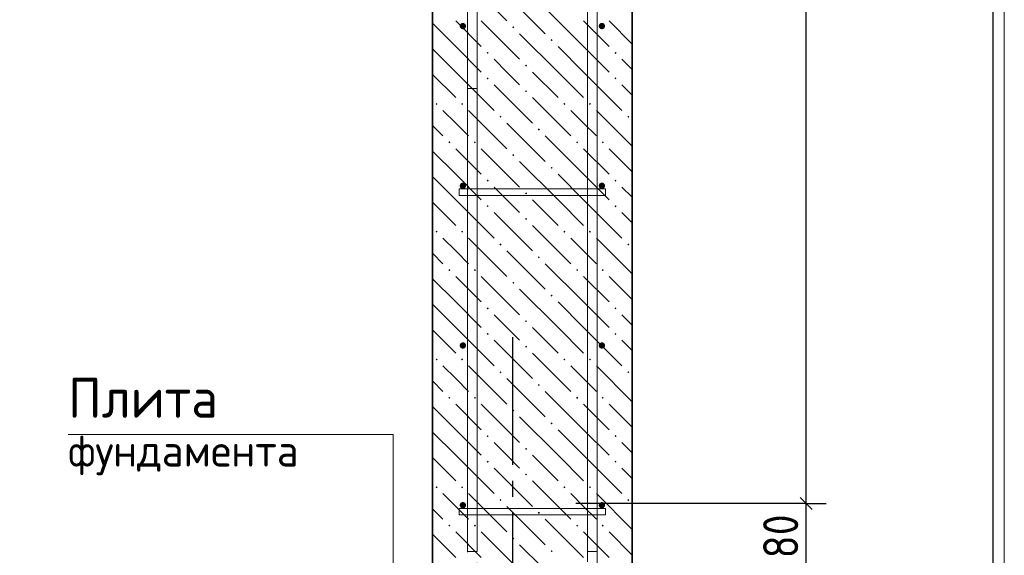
# Model space of a CAD drawing. Header units: millimetres. Extents: x 0 to 50400, y 0 to 35640.
# Tile 11 of 20: x 20777 to 28171, y 13676 to 17700. Entities that reach past the tile are written whole.
import ezdxf

# ---------------------------------------------------------------- set-up
doc = ezdxf.new("R2010")
doc.units = ezdxf.units.MM
doc.linetypes.add('______2', pattern=[324, 240, -84])
doc.linetypes.add('______5', pattern=[1320, 960, -120, 120, -120])
for name, color, linetype, lineweight in [('Standard', 7, 'Continuous', 25), ('Выпуски арматуры Г-обр.', 52, 'Continuous', 25), ('ЖБ Стена верхний уровень', 7, 'Continuous', 35), ('Позиционная метка диаметр_ шаг', 7, 'Continuous', 13), ('Позиционная метка линия выноска', 7, 'Continuous', 13)]:
    doc.layers.add(name, color=color, linetype=linetype, lineweight=lineweight)
for name, color, linetype, true_color in [('Оси', 7, '______5', 0x656565), ('Стена фоновая арматура У1', 7, '______2', 0xa0a0a0), ('Стена фоновая арматура Х1', 7, '______2', 0xa0a0a0), ('Стена фоновая затяжка С-обр.', 7, '______2', 0xa0a0a0)]:
    doc.layers.add(name, color=color, linetype=linetype, true_color=true_color)
doc.styles.add('ISOCPEUR', font='txt')

msp = doc.modelspace()

# ---------------------------------------------------------------- hatches: boundary and pattern name
at = {"layer": 'ЖБ Стена верхний уровень', "linetype": 'Continuous', "lineweight": 18, "transparency": 33554687}
for points in [[(24476.2, 17643), (24484, 17650.8), (24491.8, 17643), (24484, 17635.2)], [(24764.2, 17547), (24772, 17554.8), (24779.8, 17547), (24772, 17539.2)], [(24284.2, 17451), (24292, 17458.8), (24299.8, 17451), (24292, 17443.2)], [(25244.2, 17451), (25252, 17458.8), (25259.8, 17451), (25252, 17443.2)], [(24572.2, 17355), (24580, 17362.8), (24587.8, 17355), (24580, 17347.2)], [(24284.2, 17259), (24292, 17266.8), (24299.8, 17259), (24292, 17251.2)], [(25244.2, 17259), (25252, 17266.8), (25259.8, 17259), (25252, 17251.2)], [(24572.2, 17163), (24580, 17170.8), (24587.8, 17163), (24580, 17155.2)], [(23900.2, 17067), (23908, 17074.8), (23915.8, 17067), (23908, 17059.2)], [(24092.2, 17067), (24100, 17074.8), (24107.8, 17067), (24100, 17059.2)], [(24860.2, 17067), (24868, 17074.8), (24875.8, 17067), (24868, 17059.2)], [(25052.2, 17067), (25060, 17074.8), (25067.8, 17067), (25060, 17059.2)], [(24380.2, 16971), (24388, 16978.8), (24395.8, 16971), (24388, 16963.2)], [(25340.2, 16971), (25348, 16978.8), (25355.8, 16971), (25348, 16963.2)], [(24668.2, 16875), (24676, 16882.8), (24683.8, 16875), (24676, 16867.2)], [(23996.2, 16779), (24004, 16786.8), (24011.8, 16779), (24004, 16771.2)], [(24188.2, 16779), (24196, 16786.8), (24203.8, 16779), (24196, 16771.2)], [(24956.2, 16779), (24964, 16786.8), (24971.8, 16779), (24964, 16771.2)], [(25148.2, 16779), (25156, 16786.8), (25163.8, 16779), (25156, 16771.2)], [(24476.2, 16683), (24484, 16690.8), (24491.8, 16683), (24484, 16675.2)], [(24764.2, 16587), (24772, 16594.8), (24779.8, 16587), (24772, 16579.2)], [(24284.2, 16491), (24292, 16498.8), (24299.8, 16491), (24292, 16483.2)], [(25244.2, 16491), (25252, 16498.8), (25259.8, 16491), (25252, 16483.2)], [(24572.2, 16395), (24580, 16402.8), (24587.8, 16395), (24580, 16387.2)], [(24284.2, 16299), (24292, 16306.8), (24299.8, 16299), (24292, 16291.2)], [(25244.2, 16299), (25252, 16306.8), (25259.8, 16299), (25252, 16291.2)], [(24572.2, 16203), (24580, 16210.8), (24587.8, 16203), (24580, 16195.2)], [(23900.2, 16107), (23908, 16114.8), (23915.8, 16107), (23908, 16099.2)], [(24092.2, 16107), (24100, 16114.8), (24107.8, 16107), (24100, 16099.2)], [(24860.2, 16107), (24868, 16114.8), (24875.8, 16107), (24868, 16099.2)], [(25052.2, 16107), (25060, 16114.8), (25067.8, 16107), (25060, 16099.2)], [(24380.2, 16011), (24388, 16018.8), (24395.8, 16011), (24388, 16003.2)], [(25340.2, 16011), (25348, 16018.8), (25355.8, 16011), (25348, 16003.2)], [(24668.2, 15915), (24676, 15922.8), (24683.8, 15915), (24676, 15907.2)], [(23996.2, 15819), (24004, 15826.8), (24011.8, 15819), (24004, 15811.2)], [(24188.2, 15819), (24196, 15826.8), (24203.8, 15819), (24196, 15811.2)], [(24956.2, 15819), (24964, 15826.8), (24971.8, 15819), (24964, 15811.2)], [(25148.2, 15819), (25156, 15826.8), (25163.8, 15819), (25156, 15811.2)], [(24476.2, 15723), (24484, 15730.8), (24491.8, 15723), (24484, 15715.2)], [(24764.2, 15627), (24772, 15634.8), (24779.8, 15627), (24772, 15619.2)], [(24284.2, 15531), (24292, 15538.8), (24299.8, 15531), (24292, 15523.2)], [(25244.2, 15531), (25252, 15538.8), (25259.8, 15531), (25252, 15523.2)], [(24572.2, 15435), (24580, 15442.8), (24587.8, 15435), (24580, 15427.2)], [(24284.2, 15339), (24292, 15346.8), (24299.8, 15339), (24292, 15331.2)], [(25244.2, 15339), (25252, 15346.8), (25259.8, 15339), (25252, 15331.2)], [(24572.2, 15243), (24580, 15250.8), (24587.8, 15243), (24580, 15235.2)], [(23900.2, 15147), (23908, 15154.8), (23915.8, 15147), (23908, 15139.2)], [(24092.2, 15147), (24100, 15154.8), (24107.8, 15147), (24100, 15139.2)], [(24860.2, 15147), (24868, 15154.8), (24875.8, 15147), (24868, 15139.2)], [(25052.2, 15147), (25060, 15154.8), (25067.8, 15147), (25060, 15139.2)], [(24380.2, 15051), (24388, 15058.8), (24395.8, 15051), (24388, 15043.2)], [(25340.2, 15051), (25348, 15058.8), (25355.8, 15051), (25348, 15043.2)], [(24668.2, 14955), (24676, 14962.8), (24683.8, 14955), (24676, 14947.2)], [(23996.2, 14859), (24004, 14866.8), (24011.8, 14859), (24004, 14851.2)], [(24188.2, 14859), (24196, 14866.8), (24203.8, 14859), (24196, 14851.2)], [(24956.2, 14859), (24964, 14866.8), (24971.8, 14859), (24964, 14851.2)], [(25148.2, 14859), (25156, 14866.8), (25163.8, 14859), (25156, 14851.2)], [(24476.2, 14763), (24484, 14770.8), (24491.8, 14763), (24484, 14755.2)], [(24764.2, 14667), (24772, 14674.8), (24779.8, 14667), (24772, 14659.2)], [(24284.2, 14571), (24292, 14578.8), (24299.8, 14571), (24292, 14563.2)], [(25244.2, 14571), (25252, 14578.8), (25259.8, 14571), (25252, 14563.2)], [(24572.2, 14475), (24580, 14482.8), (24587.8, 14475), (24580, 14467.2)], [(24284.2, 14379), (24292, 14386.8), (24299.8, 14379), (24292, 14371.2)], [(25244.2, 14379), (25252, 14386.8), (25259.8, 14379), (25252, 14371.2)], [(24572.2, 14283), (24580, 14290.8), (24587.8, 14283), (24580, 14275.2)], [(23900.2, 14187), (23908, 14194.8), (23915.8, 14187), (23908, 14179.2)], [(24092.2, 14187), (24100, 14194.8), (24107.8, 14187), (24100, 14179.2)], [(24860.2, 14187), (24868, 14194.8), (24875.8, 14187), (24868, 14179.2)], [(25052.2, 14187), (25060, 14194.8), (25067.8, 14187), (25060, 14179.2)], [(24380.2, 14091), (24388, 14098.8), (24395.8, 14091), (24388, 14083.2)], [(25340.2, 14091), (25348, 14098.8), (25355.8, 14091), (25348, 14083.2)], [(24668.2, 13995), (24676, 14002.8), (24683.8, 13995), (24676, 13987.2)], [(23996.2, 13899), (24004, 13906.8), (24011.8, 13899), (24004, 13891.2)], [(24188.2, 13899), (24196, 13906.8), (24203.8, 13899), (24196, 13891.2)], [(24956.2, 13899), (24964, 13906.8), (24971.8, 13899), (24964, 13891.2)], [(25148.2, 13899), (25156, 13906.8), (25163.8, 13899), (25156, 13891.2)], [(24476.2, 13803), (24484, 13810.8), (24491.8, 13803), (24484, 13795.2)], [(24764.2, 13707), (24772, 13714.8), (24779.8, 13707), (24772, 13699.2)]]:
    msp.add_hatch(color=7, dxfattribs=at).paths.add_polyline_path(points, flags=16)
at = {"layer": 'Стена фоновая арматура У1', "linetype": 'Continuous', "lineweight": 13, "transparency": 33554687}
for points in [[(24129.6, 17652.2), (24127.7, 17661.4), (24122.5, 17669.2), (24114.7, 17674.4), (24105.5, 17676.2), (24096.4, 17674.4), (24088.6, 17669.2), (24083.4, 17661.4), (24081.5, 17652.2), (24083.4, 17643), (24088.6, 17635.2), (24096.4, 17630), (24105.5, 17628.2), (24114.7, 17630), (24122.5, 17635.2), (24127.7, 17643)], [(25173.5, 17652.2), (25171.7, 17661.4), (25166.5, 17669.2), (25158.7, 17674.4), (25149.5, 17676.2), (25140.4, 17674.4), (25132.6, 17669.2), (25127.4, 17661.4), (25125.5, 17652.2), (25127.4, 17643), (25132.6, 17635.2), (25140.4, 17630), (25149.5, 17628.2), (25158.7, 17630), (25166.5, 17635.2), (25171.7, 17643)], [(24129.6, 16452.2), (24127.7, 16461.4), (24122.5, 16469.2), (24114.7, 16474.4), (24105.5, 16476.2), (24096.4, 16474.4), (24088.6, 16469.2), (24083.4, 16461.4), (24081.5, 16452.2), (24083.4, 16443), (24088.6, 16435.2), (24096.4, 16430), (24105.5, 16428.2), (24114.7, 16430), (24122.5, 16435.2), (24127.7, 16443)], [(25173.5, 16452.2), (25171.7, 16461.4), (25166.5, 16469.2), (25158.7, 16474.4), (25149.5, 16476.2), (25140.4, 16474.4), (25132.6, 16469.2), (25127.4, 16461.4), (25125.5, 16452.2), (25127.4, 16443), (25132.6, 16435.2), (25140.4, 16430), (25149.5, 16428.2), (25158.7, 16430), (25166.5, 16435.2), (25171.7, 16443)], [(24129.6, 15252.2), (24127.7, 15261.4), (24122.5, 15269.2), (24114.7, 15274.4), (24105.5, 15276.2), (24096.4, 15274.4), (24088.6, 15269.2), (24083.4, 15261.4), (24081.5, 15252.2), (24083.4, 15243), (24088.6, 15235.2), (24096.4, 15230), (24105.5, 15228.2), (24114.7, 15230), (24122.5, 15235.2), (24127.7, 15243)], [(25173.5, 15252.2), (25171.7, 15261.4), (25166.5, 15269.2), (25158.7, 15274.4), (25149.5, 15276.2), (25140.4, 15274.4), (25132.6, 15269.2), (25127.4, 15261.4), (25125.5, 15252.2), (25127.4, 15243), (25132.6, 15235.2), (25140.4, 15230), (25149.5, 15228.2), (25158.7, 15230), (25166.5, 15235.2), (25171.7, 15243)], [(24129.6, 14052.2), (24127.7, 14061.4), (24122.5, 14069.2), (24114.7, 14074.4), (24105.5, 14076.2), (24096.4, 14074.4), (24088.6, 14069.2), (24083.4, 14061.4), (24081.5, 14052.2), (24083.4, 14043), (24088.6, 14035.2), (24096.4, 14030), (24105.5, 14028.2), (24114.7, 14030), (24122.5, 14035.2), (24127.7, 14043)], [(25173.5, 14052.2), (25171.7, 14061.4), (25166.5, 14069.2), (25158.7, 14074.4), (25149.5, 14076.2), (25140.4, 14074.4), (25132.6, 14069.2), (25127.4, 14061.4), (25125.5, 14052.2), (25127.4, 14043), (25132.6, 14035.2), (25140.4, 14030), (25149.5, 14028.2), (25158.7, 14030), (25166.5, 14035.2), (25171.7, 14043)]]:
    msp.add_hatch(color=7, dxfattribs=at).paths.add_polyline_path(points)

# ---------------------------------------------------------------- linework, layer by layer
at = {"layer": 'Standard', "color": 7, "linetype": 'Continuous', "lineweight": -3, "transparency": 33554687}
for p, q in [((28086.5, 30024.2), (28086.5, 13584.2)), ((26684.3, 14064.2), (26684.3, 27252.2)), ((26684.3, 14064.2), (26534.3, 14064.2)), ((26684.3, 14064.2), (26834.3, 14064.2)), ((26684.3, 13584.2), (26684.3, 14064.2))]:
    msp.add_line(p, q, dxfattribs=at)
at = {"layer": 'Standard', "color": 7, "linetype": 'Continuous', "lineweight": 25, "transparency": 33554687}
msp.add_line((26729.3, 14019.2), (26639.3, 14109.2), dxfattribs=at)
at = {"layer": 'Standard', "color": 254, "linetype": 'Continuous', "lineweight": 13, "true_color": 0xc4c4ff, "transparency": 33554687}
msp.add_lwpolyline([(16768.8, 9792.3), (28171.5, 9792.3), (28171.5, 33398.8), (16768.8, 33398.8), (16768.8, 9792.3)], dxfattribs=at)
at = {"layer": 'Standard', "color": 7, "linetype": 'Continuous', "lineweight": -3, "transparency": 33554687}
msp.add_lwpolyline([(26684.3, 14064.2), (26663.9, 14064.2), (26663.9, 14064.2), (26663.9, 14064.2), (26663.9, 14064.2), (26663.9, 14064.2), (26663.9, 14064.2), (24952.6, 14064.2)], dxfattribs=at)
at = {"layer": 'Выпуски арматуры Г-обр.', "color": 251, "linetype": '______2', "lineweight": 13, "true_color": 0x656565, "transparency": 33554687}
for points in [[(25113.5, 19584.2), (25113.5, 11754.2), (26283.5, 11754.2), (26283.5, 11682.2), (25041.5, 11682.2), (25041.5, 19584.2), (25113.5, 19584.2)], [(25113.5, 19584.2), (25113.5, 11754.2), (26283.5, 11754.2), (26283.5, 11682.2), (25041.5, 11682.2), (25041.5, 19584.2), (25113.5, 19584.2)], [(24213.5, 17184.2), (24213.5, 11682.2), (22971.5, 11682.2), (22971.5, 11754.2), (24141.5, 11754.2), (24141.5, 17184.2), (24213.5, 17184.2)], [(24213.5, 17184.2), (24213.5, 11682.2), (22971.5, 11682.2), (22971.5, 11754.2), (24141.5, 11754.2), (24141.5, 17184.2), (24213.5, 17184.2)]]:
    msp.add_lwpolyline(points, dxfattribs=at)
at = {"layer": 'ЖБ Стена верхний уровень', "color": 7, "linetype": 'Continuous', "lineweight": 35, "transparency": 33554687}
for p, q in [((23877.5, 30024.2), (23877.5, 13584.2)), ((25377.5, 13584.2), (25377.5, 30024.2))]:
    msp.add_line(p, q, dxfattribs=at)
at = {"layer": 'ЖБ Стена верхний уровень', "color": 9, "linetype": 'Continuous', "lineweight": 18, "true_color": 0xc7c7c7, "transparency": 33554687}
for p, q in [((24148, 17979), (24436, 17691)), ((24436, 17883), (24724, 17595)), ((25012, 17499), (24724, 17787)), ((24052, 17499), (23877.5, 17673.5)), ((24052, 17691), (24244, 17499)), ((24244, 17691), (24532, 17403)), ((25012, 17691), (25204, 17499)), ((25204, 17691), (25377.5, 17517.5)), ((24820, 17307), (24532, 17595)), ((23877.5, 17481.5), (24052, 17307)), ((24052, 17499), (24244, 17307)), ((24820, 17499), (25012, 17307)), ((25012, 17499), (25204, 17307)), ((24436, 17307), (24340, 17403)), ((25377.5, 17325.5), (25300, 17403)), ((24052, 17307), (24340, 17019)), ((24532, 17211), (24436, 17307)), ((24628, 17307), (24820, 17115)), ((24820, 17307), (25012, 17115)), ((25012, 17307), (25300, 17019)), ((23877.5, 17289.5), (24052, 17115)), ((24340, 17211), (24628, 16923)), ((25300, 17211), (25377.5, 17133.5)), ((24628, 17115), (24916, 16827)), ((24052, 16923), (23956, 17019)), ((24148, 17019), (24436, 16731)), ((25012, 16923), (24916, 17019)), ((25108, 17019), (25377.5, 16749.5)), ((23877.5, 16905.5), (23956, 16827)), ((24148, 16827), (24052, 16923)), ((24436, 16923), (24724, 16635)), ((25108, 16827), (25012, 16923)), ((25012, 16539), (24724, 16827)), ((24052, 16539), (23877.5, 16713.5)), ((24052, 16731), (24244, 16539)), ((24244, 16731), (24532, 16443)), ((25012, 16731), (25204, 16539)), ((25204, 16731), (25377.5, 16557.5)), ((24820, 16347), (24532, 16635)), ((23877.5, 16521.5), (24052, 16347)), ((24052, 16539), (24244, 16347)), ((24820, 16539), (25012, 16347)), ((25012, 16539), (25204, 16347)), ((24436, 16347), (24340, 16443)), ((25377.5, 16365.5), (25300, 16443)), ((24052, 16347), (24340, 16059)), ((24532, 16251), (24436, 16347)), ((24628, 16347), (24820, 16155)), ((24820, 16347), (25012, 16155)), ((25012, 16347), (25300, 16059)), ((23877.5, 16329.5), (24052, 16155)), ((24340, 16251), (24628, 15963)), ((25300, 16251), (25377.5, 16173.5)), ((24628, 16155), (24916, 15867)), ((24052, 15963), (23956, 16059)), ((24148, 16059), (24436, 15771)), ((25012, 15963), (24916, 16059)), ((25108, 16059), (25377.5, 15789.5)), ((23877.5, 15945.5), (23956, 15867)), ((24148, 15867), (24052, 15963)), ((24436, 15963), (24724, 15675)), ((25108, 15867), (25012, 15963)), ((25012, 15579), (24724, 15867)), ((24052, 15579), (23877.5, 15753.5)), ((24052, 15771), (24244, 15579)), ((24244, 15771), (24532, 15483)), ((25012, 15771), (25204, 15579)), ((25204, 15771), (25377.5, 15597.5)), ((24820, 15387), (24532, 15675)), ((23877.5, 15561.5), (24052, 15387)), ((24052, 15579), (24244, 15387)), ((24820, 15579), (25012, 15387)), ((25012, 15579), (25204, 15387)), ((24436, 15387), (24340, 15483)), ((25377.5, 15405.5), (25300, 15483)), ((24052, 15387), (24340, 15099)), ((24532, 15291), (24436, 15387)), ((24628, 15387), (24820, 15195)), ((24820, 15387), (25012, 15195)), ((25012, 15387), (25300, 15099)), ((23877.5, 15369.5), (24052, 15195)), ((24340, 15291), (24628, 15003)), ((25300, 15291), (25377.5, 15213.5)), ((24628, 15195), (24916, 14907)), ((24052, 15003), (23956, 15099)), ((24148, 15099), (24436, 14811)), ((25012, 15003), (24916, 15099)), ((25108, 15099), (25377.5, 14829.5)), ((23877.5, 14985.5), (23956, 14907)), ((24148, 14907), (24052, 15003)), ((24436, 15003), (24724, 14715)), ((25108, 14907), (25012, 15003)), ((25012, 14619), (24724, 14907)), ((24052, 14619), (23877.5, 14793.5)), ((24052, 14811), (24244, 14619)), ((24244, 14811), (24532, 14523)), ((25012, 14811), (25204, 14619)), ((25204, 14811), (25377.5, 14637.5)), ((24820, 14427), (24532, 14715)), ((23877.5, 14601.5), (24052, 14427)), ((24052, 14619), (24244, 14427)), ((24820, 14619), (25012, 14427)), ((25012, 14619), (25204, 14427)), ((24436, 14427), (24340, 14523)), ((25377.5, 14445.5), (25300, 14523)), ((24052, 14427), (24340, 14139)), ((24532, 14331), (24436, 14427)), ((24628, 14427), (24820, 14235)), ((24820, 14427), (25012, 14235)), ((25012, 14427), (25300, 14139)), ((23877.5, 14409.5), (24052, 14235)), ((24340, 14331), (24628, 14043)), ((25300, 14331), (25377.5, 14253.5)), ((24628, 14235), (24916, 13947)), ((24052, 14043), (23956, 14139)), ((24148, 14139), (24436, 13851)), ((25012, 14043), (24916, 14139)), ((25108, 14139), (25377.5, 13869.5)), ((23877.5, 14025.5), (23956, 13947)), ((24148, 13947), (24052, 14043)), ((24436, 14043), (24724, 13755)), ((25108, 13947), (25012, 14043)), ((25012, 13659), (24724, 13947)), ((24052, 13659), (23877.5, 13833.5)), ((24052, 13851), (24244, 13659)), ((24244, 13851), (24510.9, 13584.2)), ((25012, 13851), (25204, 13659)), ((25204, 13851), (25377.5, 13677.5)), ((24702.9, 13584.2), (24532, 13755))]:
    msp.add_line(p, q, dxfattribs=at)
at = {"layer": 'Оси', "color": 8, "linetype": '______5', "lineweight": -3, "transparency": 33554687}
msp.add_line((24477.5, 15315.6), (24477.5, 10139.3), dxfattribs=at)
at = {"layer": 'Позиционная метка линия выноска', "color": 7, "linetype": 'Continuous', "lineweight": 13, "transparency": 33554687}
msp.add_lwpolyline([(23582.3, 13619.6), (23582.3, 14583), (21140.7, 14583)], dxfattribs=at)
at = {"layer": 'Стена фоновая арматура Х1', "color": 7, "linetype": 'Continuous', "lineweight": 18, "transparency": 33554687}
for points in [[(25041.5, 13704.2), (25041.5, 30894.2), (20841.5, 30894.2), (20841.5, 30966.2), (25113.5, 30966.2), (25113.5, 13704.2), (25041.5, 13704.2)], [(25041.5, 13704.2), (25041.5, 30894.2), (20841.5, 30894.2), (20841.5, 30966.2), (25113.5, 30966.2), (25113.5, 13704.2), (25041.5, 13704.2)], [(24141.5, 13704.2), (24141.5, 30774.2), (19821.5, 30774.2), (19821.5, 30846.2), (24213.5, 30846.2), (24213.5, 13704.2), (24141.5, 13704.2)], [(24141.5, 13704.2), (24141.5, 30774.2), (19821.5, 30774.2), (19821.5, 30846.2), (24213.5, 30846.2), (24213.5, 13704.2), (24141.5, 13704.2)]]:
    msp.add_lwpolyline(points, dxfattribs=at)
at = {"layer": 'Стена фоновая затяжка С-обр.', "color": 98, "linetype": 'Continuous', "lineweight": 13, "true_color": 0x005000, "transparency": 33554687}
for points in [[(24078.5, 16428.2), (25176.5, 16428.2), (25176.5, 16380.2), (24078.5, 16380.2), (24078.5, 16428.2)], [(24078.5, 14028.2), (25176.5, 14028.2), (25176.5, 13980.2), (24078.5, 13980.2), (24078.5, 14028.2)]]:
    msp.add_lwpolyline(points, dxfattribs=at)

# ---------------------------------------------------------------- texts
at = {"layer": 'Standard', "color": 7, "linetype": 'Continuous', "lineweight": 25, "transparency": 33554687, "insert": (26624.3, 13652.6), "char_height": 264, "width": 484.718, "attachment_point": 7, "rotation": 90, "style": 'ISOCPEUR'}
msp.add_mtext('\\W0.87;80', dxfattribs=at)
at = {"layer": 'Позиционная метка диаметр_ шаг', "color": 7, "linetype": 'Continuous', "lineweight": 25, "transparency": 33554687, "attachment_point": 7, "style": 'ISOCPEUR'}
for s, insert, char_height, width in [('\\W0.95;Плита', (21140.7, 14709.2), 300, 1311.993), ('\\W0.97;фундамента', (21140.7, 14277.2), 240, 1963.867)]:
    msp.add_mtext(s, dxfattribs=dict(at, insert=insert, char_height=char_height, width=width))

doc.saveas('drawing.dxf')
